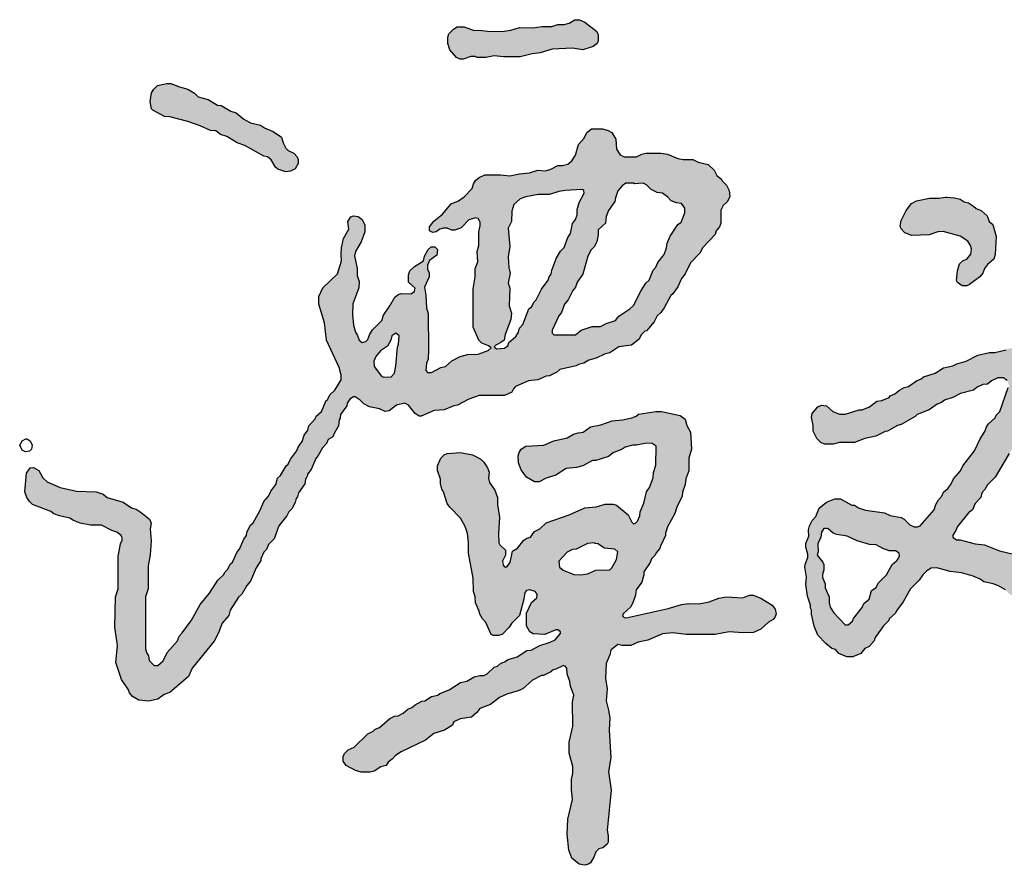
# Model space of a CAD drawing. Extents: x 427948 to 764348, y 274849 to 601549.
# Tile 8 of 212: x 509528 to 510297, y 523875 to 524536. Entities that reach past the tile are written whole.
import ezdxf

# ---------------------------------------------------------------- set-up
doc = ezdxf.new("R2010")
doc.units = 0
doc.header["$LTSCALE"] = 1000
doc.header["$MEASUREMENT"] = 0
doc.layers.get('0').update_dxf_attribs({"linetype": 'CONTINUOUS'})

# ---------------------------------------------------------------- blocks, each defined once
blk = doc.blocks.new('谭文军')
at = {"linetype": 'Continuous'}
for points in [[(1125, 2635), (1145, 2632), (1165, 2638), (1173, 2644), (1175, 2649), (1175, 2661), (1172, 2667), (1149, 2685), (1139, 2690), (1130, 2690), (1119, 2683), (1109, 2681), (1097, 2681), (1085, 2677), (1066, 2677), (1049, 2674), (1023, 2675), (1006, 2670), (993, 2668), (967, 2667), (944, 2670), (935, 2669), (916, 2676), (902, 2676), (895, 2672), (886, 2663), (884, 2656), (884, 2644), (888, 2632), (901, 2617), (908, 2614), (914, 2614), (933.8, 2620.6), (941, 2617), (958, 2617), (974, 2620), (992, 2618), (1024, 2618), (1047, 2624), (1063, 2626), (1086, 2633)], [(436, 2475), (445, 2468), (457, 2464), (477, 2452), (492, 2447), (529, 2426), (536, 2425), (543, 2419), (551, 2405), (556, 2401), (571, 2396), (580, 2397), (589, 2402), (595, 2412), (595, 2420), (593, 2425), (587, 2432), (572.8, 2438.5), (566, 2452), (563, 2463), (547, 2474), (530, 2481), (522, 2486), (503, 2491), (490, 2498), (475, 2510), (465, 2513), (446, 2524), (439, 2525), (421, 2536), (402, 2541), (395, 2548), (382, 2556), (366, 2560), (349, 2567), (341, 2567), (323, 2563), (316, 2556), (312, 2549), (309, 2532), (312, 2518), (314, 2515), (337, 2503), (347, 2502), (382, 2493), (406, 2485), (426, 2476)], [(1874.1, 2272), (1889.1, 2262), (1896.5, 2250.3), (1895.1, 2237), (1887.1, 2227), (1880.1, 2225), (1873.1, 2218), (1869.1, 2205), (1867.1, 2186), (1869.1, 2182), (1878.1, 2176), (1887.1, 2176), (1892.1, 2178), (1912.1, 2193), (1918.1, 2200), (1921.1, 2209), (1927.1, 2217), (1939.1, 2227), (1942.1, 2236), (1944.1, 2271), (1937.1, 2294), (1930.1, 2300), (1926.1, 2311), (1915.1, 2321), (1905.1, 2325), (1900.1, 2330), (1890.1, 2336), (1882.1, 2338), (1874.1, 2343), (1863.1, 2346), (1848.1, 2347), (1845.1, 2347), (1833.1, 2345), (1815.1, 2345), (1790.1, 2340), (1780.1, 2335), (1770.1, 2321), (1760.1, 2302), (1758.1, 2291), (1760.1, 2286), (1767.1, 2278), (1781.1, 2273), (1814.1, 2274), (1831.1, 2280), (1841.1, 2281)]]:
    blk.add_hatch(color=256, dxfattribs=at).paths.add_polyline_path(points)
h = blk.add_hatch(color=256, dxfattribs=at)
h.paths.add_polyline_path([(846, 2122), (843, 2133), (842, 2158), (839, 2173), (848, 2193), (848, 2201), (843.3, 2212.1), (849, 2225), (863, 2235), (864, 2246), (859, 2251), (852, 2251), (846, 2246), (839, 2233), (837, 2224), (820, 2213), (811, 2205), (808, 2197), (808, 2183), (824.2, 2168), (813, 2160), (794, 2161), (788, 2159), (782, 2154), (772, 2137), (760, 2119), (757, 2109), (739, 2091), (733, 2081), (728.9, 2068.8), (719, 2066), (713, 2071), (710, 2080), (706, 2086), (702, 2100), (700, 2120), (701, 2141), (712, 2172), (713, 2184), (709, 2196), (709, 2209), (703.3, 2237.4), (717, 2261), (724, 2280), (724, 2293), (719, 2304), (711, 2310), (702, 2311), (697, 2309), (691, 2300), (693, 2285), (683, 2267), (679, 2249), (678, 2236), (679, 2224), (671, 2199), (643, 2172), (635, 2155), (635, 2140), (646, 2104), (650, 2071), (674, 2018), (678, 2003), (678, 1994), (666, 1974), (657, 1966), (651, 1955), (649, 1954), (640, 1933), (630, 1924), (628, 1919), (616, 1905), (614, 1897), (607, 1887), (603, 1875), (596, 1865), (592, 1856), (580, 1841), (576, 1831), (572, 1828), (561, 1809), (555, 1804), (552, 1792), (542, 1779), (538, 1769), (529, 1759), (521, 1741), (508, 1718), (503, 1713), (496, 1700), (495, 1693), (490, 1686), (482, 1667), (477, 1662), (468, 1642), (464, 1638), (459, 1628), (454, 1623), (451, 1617), (440, 1607), (424, 1582), (406, 1560), (389, 1530), (371, 1505), (365, 1499), (362, 1490), (342, 1467), (334, 1451), (320.3, 1438.7), (307, 1452), (306, 1461), (300, 1470), (300, 1575), (305, 1590), (305, 1635), (309, 1656), (311, 1683), (309, 1706), (311, 1717), (308, 1725), (292, 1738), (282, 1744), (273, 1747), (257, 1758), (226, 1767), (218, 1773), (205, 1778), (167, 1779), (135, 1786), (110, 1797), (102, 1805), (94, 1819), (84, 1825), (77, 1824), (70, 1814), (67, 1778), (71, 1767), (76, 1759), (82, 1753), (117, 1740), (123, 1735), (134, 1731), (154, 1727), (161, 1722), (174, 1717), (194, 1713), (215, 1713), (235, 1703), (245, 1700), (257.3, 1689.3), (252, 1677), (247, 1653), (247, 1590), (242, 1575), (241, 1516), (246, 1481), (243, 1448), (254, 1415), (267, 1395), (269, 1389), (275, 1382), (287, 1375), (306, 1373), (324, 1377), (336, 1386), (347, 1390), (383, 1421), (390, 1437), (433, 1489), (441, 1505), (448, 1524), (461, 1539), (464, 1549), (480, 1574), (486, 1580), (496, 1597), (503, 1605), (514, 1631), (523, 1645), (523, 1648), (529, 1661), (534, 1666), (538, 1676), (549, 1687), (558, 1712), (573, 1731), (577, 1739), (583, 1745), (589, 1757), (591, 1765), (594, 1768), (596, 1776), (608, 1793), (609.6, 1807.7), (620, 1821), (629, 1842), (634, 1848), (642, 1863), (650, 1871), (653, 1879), (662, 1884), (665, 1892), (673, 1905), (674, 1917), (676, 1920), (677, 1927), (689, 1944), (690, 1949), (697.5, 1961), (705, 1961), (715, 1955), (722, 1948), (733, 1942), (752, 1938), (763, 1933), (771, 1934), (785, 1945), (801, 1949), (808, 1945), (821, 1929), (829, 1924), (833, 1924), (858, 1935), (877, 1936), (896, 1944), (903, 1945), (925, 1957), (945, 1964), (994, 1964), (1008, 1970), (1012.2, 1979.8), (1040, 1992), (1058, 1994), (1074, 2001), (1081, 2002), (1095, 2009), (1101, 2014), (1132, 2021), (1137, 2024), (1147, 2026), (1157, 2032), (1171, 2036), (1187, 2044), (1197, 2046), (1215, 2058), (1239, 2061), (1254, 2073), (1258, 2081), (1265, 2088), (1268, 2089), (1283, 2106), (1289, 2118), (1296, 2124), (1302, 2133), (1315, 2157), (1319, 2160), (1329, 2174), (1336, 2190), (1343, 2199), (1353, 2220), (1371, 2239), (1377, 2250), (1401, 2275), (1403, 2282), (1409, 2290), (1412, 2297), (1412, 2327.5), (1424, 2338), (1429, 2348), (1428, 2360), (1423, 2370), (1414, 2379), (1413, 2382), (1404, 2389), (1399, 2399), (1387, 2410), (1368, 2415), (1358, 2420), (1334, 2420), (1309, 2430), (1296, 2432), (1267, 2432), (1259, 2430), (1249, 2425), (1219.5, 2425), (1210, 2440), (1209, 2459), (1201, 2472), (1194, 2476), (1183, 2479), (1162, 2479), (1153, 2472), (1148, 2461), (1137, 2449), (1131, 2428), (1121.1, 2412.4), (1105, 2408), (1097, 2408), (1083, 2401), (1073, 2398), (1058, 2399), (1042, 2394), (1023, 2392), (1004, 2388), (986, 2390), (956, 2390), (945, 2385), (938, 2379), (934, 2373), (931, 2364), (916, 2348), (905, 2340), (891, 2334), (874, 2314), (857, 2301), (849, 2290), (849, 2282), (855, 2279), (862, 2280), (871.8, 2287), (883, 2287), (892, 2283), (898, 2283), (910, 2288), (925, 2303), (941.8, 2308.2), (948.2, 2296.9), (944, 2280), (944, 2254), (941, 2242), (942, 2222), (937, 2209), (937, 2193), (933, 2170), (933, 2096), (944, 2071), (950, 2065), (963, 2060), (968, 2056), (962, 2051), (943, 2044), (922, 2043), (908, 2039), (892, 2031), (880, 2020), (871, 2018), (853, 2008), (841.7, 2008), (843, 2026), (846, 2034), (847, 2052)])
h.paths.add_polyline_path([(790, 2079), (789, 2063), (787, 2057), (784, 2021), (781, 2007), (775, 2000), (757.6, 1998.8), (742, 2020), (741, 2030), (745, 2039), (754, 2050), (768, 2059), (774, 2071), (776, 2079), (784.6, 2084.4)], flags=16)
h.paths.add_polyline_path([(987, 2066), (993, 2071), (995, 2082), (1006, 2111), (1007, 2123), (1003, 2137), (1004, 2171), (1001, 2181), (1005, 2200), (1002, 2211), (1001, 2232), (1004, 2252), (1001, 2287), (1007, 2300), (1008, 2320), (1012, 2333), (1024, 2344), (1035, 2348), (1059, 2352), (1081, 2352), (1099, 2358), (1111, 2360), (1146.6, 2362.2), (1148, 2355), (1138, 2337), (1134, 2323), (1134, 2308), (1125, 2296), (1121, 2277), (1116, 2269), (1109, 2250), (1102, 2243), (1094, 2230), (1085, 2206), (1084, 2198), (1080, 2193), (1078, 2187), (1065, 2169), (1055, 2149), (1051, 2145), (1046, 2135), (1041, 2131), (1029, 2101), (1023, 2094), (1019.8, 2081.3), (1002, 2066), (998.4, 2055.3), (978, 2054), (973, 2059)], flags=16)
h.paths.add_polyline_path([(1086, 2090), (1099, 2118), (1104, 2124), (1110, 2140), (1117, 2149), (1126, 2167), (1131, 2173), (1134, 2183), (1145, 2198), (1155, 2233), (1161, 2245), (1167, 2251), (1172, 2261), (1175, 2274), (1175, 2284), (1189, 2297), (1190, 2310), (1195, 2321), (1207, 2339), (1208, 2346), (1213, 2359), (1221, 2369), (1228, 2374), (1244, 2374), (1245, 2373), (1264.8, 2374.2), (1277, 2362), (1289, 2356), (1299, 2355), (1309, 2348), (1316, 2340), (1326, 2336), (1336, 2335), (1342, 2326), (1342, 2317), (1335, 2299), (1329, 2294), (1314, 2272), (1308, 2258), (1307, 2249), (1302, 2236), (1290, 2221), (1286, 2212), (1281, 2206), (1273, 2187), (1267, 2181), (1258, 2167), (1243, 2138), (1236, 2131), (1215, 2117), (1208, 2109), (1190, 2103), (1179, 2097), (1163, 2097), (1142, 2090), (1131, 2081), (1086, 2081)], flags=16)
h = blk.add_hatch(color=256, dxfattribs=at)
h.paths.add_polyline_path([(1886.1, 2030), (1868.1, 2025), (1860.1, 2021), (1842.1, 2017), (1826.1, 2007), (1803.1, 2000), (1799.1, 1996), (1790.1, 1992), (1774.1, 1981), (1766.1, 1979), (1757.1, 1974), (1748.1, 1967), (1739.1, 1963), (1737.1, 1960), (1723.1, 1954), (1713.1, 1953), (1699.1, 1942), (1685.1, 1936), (1679.1, 1936), (1652.1, 1928), (1641.1, 1928), (1628.1, 1933), (1616.1, 1944), (1606.1, 1945), (1599.1, 1942), (1588.1, 1929), (1587.1, 1922), (1590.1, 1906), (1590.1, 1895), (1597.1, 1881), (1605.1, 1873), (1612.1, 1870), (1629.1, 1870), (1641.1, 1873), (1670.1, 1873), (1690.1, 1881), (1711.1, 1885), (1729.1, 1894), (1734.1, 1895), (1753.1, 1906), (1760.1, 1908), (1787.1, 1923), (1791.1, 1927), (1814.1, 1936), (1830.1, 1947), (1838.1, 1950), (1844.1, 1955), (1860.1, 1960), (1875.1, 1968), (1900.1, 1974), (1907.1, 1980), (1918.1, 1985), (1927.1, 1986), (1935.1, 1992), (1947.1, 1998), (1963.1, 1998), (1968.8, 1983.8), (1951.1, 1933), (1944.1, 1926), (1942.1, 1921), (1929.1, 1909), (1925.1, 1903), (1922.1, 1894), (1913.1, 1880), (1902.1, 1857), (1879.1, 1828), (1875.1, 1818), (1861.1, 1803), (1854.1, 1787.4), (1842.1, 1777), (1839.1, 1769), (1832.1, 1762), (1827.1, 1753), (1824.1, 1743), (1795.4, 1710), (1781.1, 1710), (1766.1, 1725), (1760.1, 1728), (1739.1, 1732), (1728.1, 1737), (1691.1, 1742), (1678.1, 1747), (1670.1, 1752), (1665.1, 1752), (1643.1, 1764), (1632.1, 1764), (1616.1, 1758), (1602.1, 1746), (1595.1, 1730), (1588.1, 1722), (1583.1, 1712), (1581.1, 1704), (1582.1, 1692), (1576.1, 1678), (1576.1, 1671), (1581.2, 1653.4), (1575.1, 1639), (1574.1, 1632), (1577.1, 1613), (1576.1, 1599), (1579.1, 1576), (1585.1, 1559), (1585.1, 1553), (1587.1, 1549), (1587.1, 1541), (1592.1, 1518), (1599.1, 1501), (1615.1, 1484), (1626.1, 1475), (1633.1, 1473), (1640.1, 1465), (1655.1, 1459), (1667.1, 1459), (1682.1, 1465), (1690.1, 1475), (1698.1, 1479), (1708.1, 1490), (1710.1, 1496), (1726.1, 1519), (1736.1, 1529), (1737.1, 1532), (1749.1, 1543), (1751.1, 1548), (1764.1, 1565), (1778.1, 1590), (1795.1, 1607), (1802.1, 1617), (1810.1, 1625), (1818.1, 1630), (1829.1, 1631), (1855.1, 1624), (1877.1, 1621), (1899.1, 1615), (1913.1, 1609), (1920.1, 1604), (1943, 1598.9), (1962.1, 1588), (1971.1, 1579), (1992.1, 1569), (2005.1, 1568), (2017.1, 1570), (2030.1, 1566), (2059.1, 1561), (2078.1, 1560), (2094.1, 1557), (2121.1, 1557), (2128.1, 1555), (2169.1, 1560), (2192.1, 1566), (2202.6, 1573), (2218.1, 1573), (2226.1, 1578), (2232.1, 1584), (2249.1, 1589), (2269.1, 1592), (2285.1, 1601), (2294.1, 1603), (2311.1, 1614), (2322.1, 1618), (2347.1, 1639), (2354.1, 1652), (2353.1, 1663), (2343.1, 1672), (2334.1, 1673), (2329.1, 1671), (2320.1, 1663), (2311.1, 1662), (2301.1, 1657), (2279.1, 1642), (2259.1, 1638), (2244.1, 1633), (2234.1, 1633), (2217.1, 1623), (2207.1, 1624), (2170.1, 1620), (2123.1, 1619), (2064.1, 1627), (2041.1, 1638), (2033.1, 1639), (2018.1, 1645), (1999.1, 1647), (1983.1, 1653), (1977.1, 1657), (1950.1, 1664), (1921.1, 1675), (1903.1, 1677), (1874.1, 1685), (1867.1, 1685), (1858.3, 1691.3), (1866.1, 1703), (1869.1, 1711), (1890.1, 1737), (1898.1, 1743), (1903.1, 1755), (1914.1, 1767), (1916.1, 1776), (1922.1, 1782), (1927.1, 1791), (1942.1, 1806), (1969.1, 1852), (1989.1, 1880), (1994.1, 1891), (2008.1, 1906), (2014.1, 1920), (2015.1, 1926), (2022.1, 1937), (2029.1, 1958), (2038.1, 1973), (2040.1, 1982), (2041.1, 2006), (2048.1, 2031), (2045.1, 2044), (2039.1, 2051), (2032.1, 2055), (2000.1, 2058), (1987.1, 2058), (1970.1, 2055), (1963.1, 2052), (1941.1, 2047), (1931.1, 2047), (1908.1, 2042)])
h.paths.add_polyline_path([(1749.1, 1664), (1758.5, 1657.3), (1754.3, 1646.9), (1743.1, 1637), (1732.1, 1617), (1716.1, 1601), (1712.1, 1593), (1703.1, 1587), (1698.1, 1570), (1688.1, 1562), (1685.1, 1554), (1668.1, 1533), (1666.1, 1528), (1654.9, 1518.1), (1630.1, 1544), (1621.1, 1558.1), (1621.1, 1575), (1613.1, 1592), (1613.1, 1600), (1607, 1614.7), (1611.1, 1627), (1611.1, 1637), (1609.1, 1642), (1598.1, 1655), (1600.1, 1662), (1599.1, 1677), (1605.1, 1690), (1606.1, 1700), (1614.1, 1711.1), (1619.1, 1706), (1629.1, 1698), (1636.1, 1695), (1656.1, 1692), (1675.1, 1683), (1699.1, 1676), (1712.1, 1675), (1725.1, 1668), (1737.1, 1664)], flags=16)
h = blk.add_hatch(color=256, dxfattribs=at)
h.paths.add_polyline_path([(1133, 1825), (1145, 1828), (1164, 1838), (1170, 1838), (1195, 1846), (1204, 1853), (1221, 1860), (1227, 1864), (1242, 1868), (1249, 1868), (1268, 1872), (1279, 1871), (1287, 1866), (1286, 1829), (1282, 1815), (1281, 1805), (1274, 1786), (1268, 1778), (1263, 1756), (1256, 1739), (1255, 1731), (1249.7, 1717.7), (1241.7, 1715.7), (1233, 1733), (1210, 1752), (1204, 1754), (1188, 1754), (1171, 1749), (1149, 1747), (1119, 1733), (1074, 1718), (1062, 1706), (1052, 1701), (1044, 1690), (1037, 1688), (1031, 1684), (1019, 1669), (1009, 1663), (1005, 1641), (996.1, 1630.9), (987.5, 1639.5), (996, 1655), (996, 1665), (983.1, 1676.7), (982, 1697), (984, 1729), (980, 1753), (980, 1767), (975, 1781), (962.6, 1799.6), (964, 1816), (961, 1824), (954, 1835), (948, 1841), (932, 1849), (909, 1854), (883, 1852), (877, 1849), (871, 1843), (864, 1828), (864, 1819), (870, 1802), (870, 1794), (873, 1783), (876, 1778), (883, 1755), (888, 1748), (909, 1727), (918, 1711), (922, 1697), (924, 1680), (924, 1659), (933, 1611), (934, 1585), (937, 1575), (938, 1563), (945, 1547), (946, 1541), (951, 1532), (958, 1525), (968, 1502), (972, 1500), (982, 1500), (989, 1502), (1003, 1516), (1007, 1523), (1023, 1539), (1031, 1570), (1033.6, 1586.7), (1043, 1588), (1057.5, 1583.6), (1056, 1573), (1046, 1564), (1036, 1543), (1036, 1519), (1043, 1507), (1049, 1503), (1072, 1502), (1095.6, 1512.1), (1103.5, 1505.8), (1092, 1492), (1082, 1487), (1062, 1481), (1045, 1472), (1037, 1471), (1018, 1459), (1001, 1454), (994, 1449), (986, 1446), (980, 1441), (974, 1439), (956.8, 1423), (946, 1423), (935, 1420), (921, 1412), (909, 1409), (887, 1395), (869, 1388), (865, 1385), (853, 1382), (840, 1374), (834, 1373), (821, 1366), (815, 1361), (807, 1358), (798, 1350), (788, 1345), (781, 1344), (772, 1340), (752, 1322), (744, 1319), (740, 1315), (730, 1310), (703, 1284), (692, 1279), (685, 1273), (682, 1267), (682, 1257), (688, 1249), (706, 1239), (717, 1236), (734, 1236), (742, 1238), (755, 1246), (765, 1249), (769, 1255), (777, 1261), (783, 1268), (794, 1275), (841, 1298), (857, 1311), (878, 1317), (893, 1327), (896, 1333), (908, 1339), (930, 1342), (940, 1351), (946, 1359), (967, 1367), (984, 1380), (998, 1387), (1020, 1393), (1029, 1397), (1048, 1414), (1065, 1423), (1069, 1423), (1083, 1430), (1086, 1433), (1093, 1435), (1109.7, 1442.8), (1114, 1437), (1115, 1426), (1120, 1411), (1121, 1402), (1128, 1385), (1125, 1372), (1126, 1325), (1119, 1294), (1119, 1273), (1126, 1247), (1126, 1234), (1123, 1222), (1123, 1202), (1125, 1183), (1116, 1145), (1115, 1116), (1118, 1085), (1124, 1070), (1138, 1058), (1149, 1056), (1156, 1058), (1160, 1061), (1167, 1073), (1171.6, 1086.9), (1184, 1090), (1192, 1097), (1194, 1101), (1194, 1113), (1192, 1124), (1200, 1201), (1195, 1237), (1199, 1264), (1196, 1317), (1197, 1341), (1195, 1356), (1190, 1374), (1192, 1397), (1189, 1417), (1190, 1446), (1197, 1463), (1199, 1472), (1213, 1483), (1221, 1481), (1238, 1481), (1252, 1487), (1271, 1491), (1299, 1503), (1319, 1505), (1345, 1502), (1401, 1502), (1428, 1507), (1455, 1505), (1475, 1506), (1489, 1512), (1504, 1526), (1513, 1531), (1517, 1536), (1519, 1542), (1517, 1551), (1511, 1559), (1489, 1572), (1474, 1578), (1467, 1578), (1454, 1573), (1422, 1575), (1408, 1572), (1389, 1565), (1369, 1561), (1350, 1562), (1336, 1560), (1310, 1552), (1226.5, 1533.5), (1220.4, 1539.6), (1237, 1555), (1242, 1563), (1247, 1578), (1248, 1588), (1259, 1603), (1263, 1617), (1263, 1623), (1275, 1641), (1278, 1648), (1285, 1655), (1287, 1660), (1294, 1668), (1295, 1673), (1305, 1693), (1305, 1698), (1309, 1710), (1323, 1736), (1327, 1748), (1337, 1769), (1338, 1777), (1343, 1792), (1344, 1803), (1350, 1818), (1350, 1843), (1355, 1860), (1353, 1893), (1346, 1906), (1343, 1918), (1333, 1925), (1297, 1933), (1286, 1933), (1253, 1928), (1248, 1924), (1240, 1921), (1222, 1917), (1202, 1915), (1180, 1907), (1160, 1903), (1146, 1893), (1136, 1892), (1127, 1889), (1115, 1882), (1089, 1876), (1070, 1868), (1035, 1866), (1026, 1860), (1022, 1854), (1020, 1847), (1021, 1834), (1026, 1820), (1036, 1806), (1052, 1797), (1061, 1797), (1074, 1804), (1093, 1810), (1113, 1823)])
h.paths.add_polyline_path([(1154, 1678), (1170.5, 1679.2), (1187, 1669), (1207, 1667), (1213, 1662), (1210, 1647), (1198.8, 1627.1), (1170, 1626), (1154, 1619), (1141, 1617), (1128, 1618), (1107, 1626), (1100, 1632), (1099, 1644), (1115, 1661), (1125, 1666), (1132, 1667)], flags=16)
for points in [[(1130, 2690), (1139, 2690), (1149, 2685), (1172, 2667), (1175, 2661), (1175, 2649), (1173, 2644), (1165, 2638), (1145, 2632), (1125, 2635), (1086, 2633), (1063, 2626), (1047, 2624), (1024, 2618), (992, 2618), (974, 2620), (958, 2617), (941, 2617), (937, 2619), (929, 2619), (914, 2614), (908, 2614), (901, 2617), (888, 2632), (884, 2644), (884, 2656), (886, 2663), (895, 2672), (902, 2676), (916, 2676), (935, 2669), (944, 2670), (967, 2667), (993, 2668), (1006, 2670), (1023, 2675), (1049, 2674), (1066, 2677), (1085, 2677), (1097, 2681), (1109, 2681), (1119, 2683), (1130, 2690)], [(341, 2567), (349, 2567), (366, 2560), (382, 2556), (395, 2548), (402, 2541), (421, 2536), (439, 2525), (446, 2524), (465, 2513), (475, 2510), (490, 2498), (503, 2491), (522, 2486), (530, 2481), (547, 2474), (563, 2463), (566, 2452), (571, 2442), (576, 2437), (587, 2432), (593, 2425), (595, 2420), (595, 2412), (589, 2402), (580, 2397), (571, 2396), (556, 2401), (551, 2405), (543, 2419), (536, 2425), (529, 2426), (492, 2447), (477, 2452), (457, 2464), (445, 2468), (436, 2475), (426, 2476), (406, 2485), (382, 2493), (347, 2502), (337, 2503), (314, 2515), (312, 2518), (309, 2532), (312, 2549), (316, 2556), (323, 2563), (341, 2567)], [(1162, 2479), (1183, 2479), (1194, 2476), (1201, 2472), (1209, 2459), (1210, 2440), (1217, 2429), (1225, 2425), (1249, 2425), (1259, 2430), (1267, 2432), (1296, 2432), (1309, 2430), (1329, 2422), (1339, 2420), (1358, 2420), (1368, 2415), (1387, 2410), (1399, 2399), (1404, 2389), (1413, 2382), (1414, 2379), (1423, 2370), (1428, 2360), (1429, 2348), (1424, 2338), (1416, 2331), (1412, 2322), (1412, 2297), (1409, 2290), (1403, 2282), (1401, 2275), (1377, 2250), (1371, 2239), (1353, 2220), (1343, 2199), (1336, 2190), (1329, 2174), (1319, 2160), (1315, 2157), (1302, 2133), (1296, 2124), (1289, 2118), (1283, 2106), (1268, 2089), (1265, 2088), (1258, 2081), (1254, 2073), (1239, 2061), (1215, 2058), (1197, 2046), (1187, 2044), (1171, 2036), (1157, 2032), (1147, 2026), (1137, 2024), (1132, 2021), (1101, 2014), (1095, 2009), (1081, 2002), (1074, 2001), (1058, 1994), (1040, 1992), (1015, 1981), (1011, 1977), (1008, 1970), (994, 1964), (945, 1964), (925, 1957), (903, 1945), (896, 1944), (877, 1936), (858, 1935), (833, 1924), (829, 1924), (821, 1929), (808, 1945), (801, 1949), (785, 1945), (771, 1934), (763, 1933), (752, 1938), (733, 1942), (722, 1948), (715, 1955), (705, 1961), (702, 1961), (695, 1957), (690, 1949), (689, 1944), (677, 1927), (676, 1920), (674, 1917), (673, 1905), (665, 1892), (662, 1884), (653, 1879), (650, 1871), (642, 1863), (634, 1848), (629, 1842), (620, 1821), (613, 1812), (613, 1809), (609, 1802), (608, 1793), (596, 1776), (594, 1768), (591, 1765), (589, 1757), (583, 1745), (577, 1739), (573, 1731), (558, 1712), (549, 1687), (538, 1676), (534, 1666), (529, 1661), (523, 1648), (523, 1645), (514, 1631), (503, 1605), (496, 1597), (486, 1580), (480, 1574), (464, 1549), (461, 1539), (448, 1524), (441, 1505), (433, 1489), (390, 1437), (383, 1421), (347, 1390), (336, 1386), (324, 1377), (306, 1373), (287, 1375), (275, 1382), (269, 1389), (267, 1395), (254, 1415), (243, 1448), (246, 1481), (241, 1516), (242, 1575), (247, 1590), (247, 1653), (252, 1677), (255, 1684), (255, 1689), (253, 1693), (245, 1700), (235, 1703), (215, 1713), (194, 1713), (174, 1717), (161, 1722), (154, 1727), (134, 1731), (123, 1735), (117, 1740), (82, 1753), (76, 1759), (71, 1767), (67, 1778), (70, 1814), (77, 1824), (84, 1825), (94, 1819), (102, 1805), (110, 1797), (135, 1786), (167, 1779), (205, 1778), (218, 1773), (226, 1767), (257, 1758), (273, 1747), (282, 1744), (292, 1738), (308, 1725), (311, 1717), (309, 1706), (311, 1683), (309, 1656), (305, 1635), (305, 1590), (300, 1575), (300, 1474), (302, 1467), (306, 1461), (307, 1452), (317, 1442), (324, 1442), (334, 1451), (342, 1467), (362, 1490), (365, 1499), (371, 1505), (389, 1530), (406, 1560), (424, 1582), (440, 1607), (451, 1617), (454, 1623), (459, 1628), (464, 1638), (468, 1642), (477, 1662), (482, 1667), (490, 1686), (495, 1693), (496, 1700), (503, 1713), (508, 1718), (521, 1741), (529, 1759), (538, 1769), (542, 1779), (552, 1792), (555, 1804), (561, 1809), (572, 1828), (576, 1831), (580, 1841), (592, 1856), (596, 1865), (603, 1875), (607, 1887), (614, 1897), (616, 1905), (628, 1919), (630, 1924), (640, 1933), (649, 1954), (651, 1955), (657, 1966), (666, 1974), (678, 1994), (678, 2003), (674, 2018), (650, 2071), (646, 2104), (635, 2140), (635, 2155), (643, 2172), (671, 2199), (679, 2224), (678, 2236), (679, 2249), (683, 2267), (693, 2285), (691, 2300), (697, 2309), (702, 2311), (711, 2310), (719, 2304), (724, 2293), (724, 2280), (717, 2261), (706, 2242), (704, 2234), (709, 2209), (709, 2196), (713, 2184), (712, 2172), (701, 2141), (700, 2120), (702, 2100), (706, 2086), (710, 2080), (713, 2071), (719, 2066), (726, 2068), (730, 2072), (733, 2081), (739, 2091), (757, 2109), (760, 2119), (772, 2137), (782, 2154), (788, 2159), (794, 2161), (813, 2160), (820, 2165), (821, 2171), (808, 2183), (808, 2197), (811, 2205), (820, 2213), (837, 2224), (839, 2233), (846, 2246), (852, 2251), (859, 2251), (864, 2246), (863, 2235), (849, 2225), (845, 2216), (845, 2208), (848, 2201), (848, 2193), (839, 2173), (842, 2158), (843, 2133), (846, 2122), (847, 2052), (846, 2034), (843, 2026), (842, 2012), (845, 2008), (853, 2008), (871, 2018), (880, 2020), (892, 2031), (908, 2039), (922, 2043), (943, 2044), (962, 2051), (968, 2056), (963, 2060), (950, 2065), (944, 2071), (933, 2096), (933, 2170), (937, 2193), (937, 2209), (942, 2222), (941, 2242), (944, 2254), (944, 2280), (947, 2292), (947, 2299), (943, 2306), (938, 2307), (925, 2303), (910, 2288), (898, 2283), (892, 2283), (883, 2287), (876, 2287), (869, 2285), (862, 2280), (855, 2279), (849, 2282), (849, 2290), (857, 2301), (874, 2314), (891, 2334), (905, 2340), (916, 2348), (931, 2364), (934, 2373), (938, 2379), (945, 2385), (956, 2390), (986, 2390), (1004, 2388), (1023, 2392), (1042, 2394), (1058, 2399), (1073, 2398), (1083, 2401), (1097, 2408), (1105, 2408), (1116, 2411), (1124, 2417), (1131, 2428), (1137, 2449), (1148, 2461), (1153, 2472), (1162, 2479)], [(1145, 2361), (1144, 2362), (1111, 2360), (1099, 2358), (1081, 2352), (1059, 2352), (1035, 2348), (1024, 2344), (1012, 2333), (1008, 2320), (1007, 2300), (1001, 2287), (1004, 2252), (1001, 2232), (1002, 2211), (1005, 2200), (1001, 2181), (1004, 2171), (1003, 2137), (1007, 2123), (1006, 2111), (995, 2082), (993, 2071), (987, 2066), (977, 2061), (974, 2058), (978, 2054), (994, 2055), (1000, 2060), (1002, 2066), (1016, 2078), (1021, 2086), (1023, 2094), (1029, 2101), (1041, 2131), (1046, 2135), (1051, 2145), (1055, 2149), (1065, 2169), (1078, 2187), (1080, 2193), (1084, 2198), (1085, 2206), (1094, 2230), (1102, 2243), (1109, 2250), (1116, 2269), (1121, 2277), (1125, 2296), (1131, 2304), (1134, 2313), (1134, 2323), (1138, 2337), (1148, 2355), (1147, 2360), (1145, 2361)], [(1245, 2373), (1244, 2374), (1228, 2374), (1221, 2369), (1213, 2359), (1208, 2346), (1207, 2339), (1195, 2321), (1190, 2310), (1189, 2297), (1175, 2284), (1175, 2274), (1172, 2261), (1167, 2251), (1161, 2245), (1155, 2233), (1145, 2198), (1134, 2183), (1131, 2173), (1126, 2167), (1117, 2149), (1110, 2140), (1104, 2124), (1099, 2118), (1086, 2090), (1086, 2084), (1089, 2081), (1131, 2081), (1142, 2090), (1163, 2097), (1179, 2097), (1190, 2103), (1208, 2109), (1215, 2117), (1236, 2131), (1243, 2138), (1258, 2167), (1267, 2181), (1273, 2187), (1281, 2206), (1286, 2212), (1290, 2221), (1302, 2236), (1307, 2249), (1308, 2258), (1314, 2272), (1329, 2294), (1335, 2299), (1342, 2317), (1342, 2326), (1336, 2335), (1326, 2336), (1316, 2340), (1309, 2348), (1299, 2355), (1289, 2356), (1277, 2362), (1268, 2371), (1262, 2374), (1245, 2373)], [(1845.1, 2347), (1848.1, 2347), (1863.1, 2346), (1874.1, 2343), (1882.1, 2338), (1890.1, 2336), (1900.1, 2330), (1905.1, 2325), (1915.1, 2321), (1926.1, 2311), (1930.1, 2300), (1937.1, 2294), (1944.1, 2271), (1942.1, 2236), (1939.1, 2227), (1927.1, 2217), (1921.1, 2209), (1918.1, 2200), (1912.1, 2193), (1892.1, 2178), (1887.1, 2176), (1878.1, 2176), (1869.1, 2182), (1867.1, 2186), (1869.1, 2205), (1873.1, 2218), (1880.1, 2225), (1887.1, 2227), (1895.1, 2237), (1896.1, 2247), (1894.1, 2254), (1889.1, 2262), (1874.1, 2272), (1841.1, 2281), (1831.1, 2280), (1814.1, 2274), (1781.1, 2273), (1767.1, 2278), (1760.1, 2286), (1758.1, 2291), (1760.1, 2302), (1770.1, 2321), (1780.1, 2335), (1790.1, 2340), (1815.1, 2345), (1833.1, 2345), (1845.1, 2347)], [(786, 2083), (784, 2084), (776, 2079), (774, 2071), (768, 2059), (754, 2050), (745, 2039), (741, 2030), (742, 2020), (756, 2001), (760, 1999), (775, 2000), (781, 2007), (784, 2021), (787, 2057), (789, 2063), (790, 2079), (786, 2083)], [(1969.1, 1852), (1942.1, 1806), (1927.1, 1791), (1922.1, 1782), (1916.1, 1776), (1914.1, 1767), (1903.1, 1755), (1898.1, 1743), (1890.1, 1737), (1869.1, 1711), (1866.1, 1703), (1860.1, 1694), (1860.1, 1690), (1867.1, 1685), (1874.1, 1685), (1903.1, 1677), (1921.1, 1675), (1950.1, 1664), (1977.1, 1657)], [(1962.1, 1588), (1948.1, 1596), (1938.1, 1600), (1920.1, 1604), (1913.1, 1609), (1899.1, 1615), (1877.1, 1621), (1855.1, 1624), (1829.1, 1631), (1818.1, 1630), (1810.1, 1625), (1802.1, 1617), (1795.1, 1607), (1778.1, 1590), (1764.1, 1565), (1751.1, 1548), (1749.1, 1543), (1737.1, 1532), (1736.1, 1529), (1726.1, 1519), (1710.1, 1496), (1708.1, 1490), (1698.1, 1479), (1690.1, 1475), (1682.1, 1465), (1667.1, 1459), (1655.1, 1459), (1640.1, 1465), (1633.1, 1473), (1626.1, 1475), (1615.1, 1484), (1599.1, 1501), (1592.1, 1518), (1587.1, 1541), (1587.1, 1549), (1585.1, 1553), (1585.1, 1559), (1579.1, 1576), (1576.1, 1599), (1577.1, 1613), (1574.1, 1632), (1575.1, 1639), (1580.1, 1651), (1580.1, 1657), (1576.1, 1671), (1576.1, 1678), (1582.1, 1692), (1581.1, 1704), (1583.1, 1712), (1588.1, 1722), (1595.1, 1730), (1602.1, 1746), (1616.1, 1758), (1632.1, 1764), (1643.1, 1764), (1665.1, 1752), (1670.1, 1752), (1678.1, 1747), (1691.1, 1742), (1728.1, 1737), (1739.1, 1732), (1760.1, 1728), (1766.1, 1725), (1777.1, 1714), (1785.1, 1710), (1792.1, 1710), (1797.1, 1712), (1824.1, 1743), (1827.1, 1753), (1832.1, 1762), (1839.1, 1769), (1842.1, 1777), (1850.1, 1784), (1856.1, 1792), (1861.1, 1803), (1875.1, 1818), (1879.1, 1828), (1902.1, 1857), (1913.1, 1880), (1922.1, 1894), (1925.1, 1903), (1929.1, 1909), (1942.1, 1921), (1944.1, 1926), (1951.1, 1933), (1967.1, 1979)], [(1965.1, 1993), (1958.1, 1998), (1947.1, 1998), (1935.1, 1992), (1927.1, 1986), (1918.1, 1985), (1907.1, 1980), (1900.1, 1974), (1875.1, 1968), (1860.1, 1960), (1844.1, 1955), (1838.1, 1950), (1830.1, 1947), (1814.1, 1936), (1791.1, 1927), (1787.1, 1923), (1760.1, 1908), (1753.1, 1906), (1734.1, 1895), (1729.1, 1894), (1711.1, 1885), (1690.1, 1881), (1670.1, 1873), (1641.1, 1873), (1629.1, 1870), (1612.1, 1870), (1605.1, 1873), (1597.1, 1881), (1590.1, 1895), (1590.1, 1906), (1587.1, 1922), (1588.1, 1929), (1599.1, 1942), (1606.1, 1945), (1616.1, 1944), (1628.1, 1933), (1641.1, 1928), (1652.1, 1928), (1679.1, 1936), (1685.1, 1936), (1699.1, 1942), (1713.1, 1953), (1723.1, 1954), (1737.1, 1960), (1739.1, 1963), (1748.1, 1967), (1757.1, 1974), (1766.1, 1979), (1774.1, 1981), (1790.1, 1992), (1799.1, 1996), (1803.1, 2000), (1826.1, 2007), (1842.1, 2017), (1860.1, 2021), (1868.1, 2025), (1886.1, 2030), (1908.1, 2042), (1931.1, 2047), (1941.1, 2047), (1963.1, 2052)], [(1286, 1933), (1297, 1933), (1333, 1925), (1343, 1918), (1346, 1906), (1353, 1893), (1355, 1860), (1350, 1843), (1350, 1818), (1344, 1803), (1343, 1792), (1338, 1777), (1337, 1769), (1327, 1748), (1323, 1736), (1309, 1710), (1305, 1698), (1305, 1693), (1295, 1673), (1294, 1668), (1287, 1660), (1285, 1655), (1278, 1648), (1275, 1641), (1263, 1623), (1263, 1617), (1259, 1603), (1248, 1588), (1247, 1578), (1242, 1563), (1237, 1555), (1223, 1542), (1222, 1538), (1225, 1535), (1229, 1534), (1310, 1552), (1336, 1560), (1350, 1562), (1369, 1561), (1389, 1565), (1408, 1572), (1422, 1575), (1454, 1573), (1467, 1578), (1474, 1578), (1489, 1572), (1511, 1559), (1517, 1551), (1519, 1542), (1517, 1536), (1513, 1531), (1504, 1526), (1489, 1512), (1475, 1506), (1455, 1505), (1428, 1507), (1401, 1502), (1345, 1502), (1319, 1505), (1299, 1503), (1271, 1491), (1252, 1487), (1238, 1481), (1221, 1481), (1213, 1483), (1199, 1472), (1197, 1463), (1190, 1446), (1189, 1417), (1192, 1397), (1190, 1374), (1195, 1356), (1197, 1341), (1196, 1317), (1199, 1264), (1195, 1237), (1200, 1201), (1192, 1124), (1194, 1113), (1194, 1101), (1192, 1097), (1184, 1090), (1176, 1088), (1170, 1082), (1167, 1073), (1160, 1061), (1156, 1058), (1149, 1056), (1138, 1058), (1124, 1070), (1118, 1085), (1115, 1116), (1116, 1145), (1125, 1183), (1123, 1202), (1123, 1222), (1126, 1234), (1126, 1247), (1119, 1273), (1119, 1294), (1126, 1325), (1125, 1372), (1128, 1385), (1121, 1402), (1120, 1411), (1115, 1426), (1114, 1437), (1111, 1441), (1108, 1442), (1093, 1435), (1086, 1433), (1083, 1430), (1069, 1423), (1065, 1423), (1048, 1414), (1029, 1397), (1020, 1393), (998, 1387), (984, 1380), (967, 1367), (946, 1359), (940, 1351), (930, 1342), (908, 1339), (896, 1333), (893, 1327), (878, 1317), (857, 1311), (841, 1298), (794, 1275), (783, 1268), (777, 1261), (769, 1255), (765, 1249), (755, 1246), (742, 1238), (734, 1236), (717, 1236), (706, 1239), (688, 1249), (682, 1257), (682, 1267), (685, 1273), (692, 1279), (703, 1284), (730, 1310), (740, 1315), (744, 1319), (752, 1322), (772, 1340), (781, 1344), (788, 1345), (798, 1350), (807, 1358), (815, 1361), (821, 1366), (834, 1373), (840, 1374), (853, 1382), (865, 1385), (869, 1388), (887, 1395), (909, 1409), (921, 1412), (935, 1420), (946, 1423), (954, 1423), (960, 1426), (974, 1439), (980, 1441), (986, 1446), (994, 1449), (1001, 1454), (1018, 1459), (1037, 1471), (1045, 1472), (1062, 1481), (1082, 1487), (1092, 1492), (1102, 1504), (1102, 1507), (1097, 1511), (1093, 1511), (1072, 1502), (1049, 1503), (1043, 1507), (1036, 1519), (1036, 1543), (1046, 1564), (1056, 1573), (1057, 1580), (1053, 1585), (1043, 1588), (1036, 1587), (1033, 1583), (1031, 1570), (1023, 1539), (1007, 1523), (1003, 1516), (989, 1502), (982, 1500), (972, 1500), (968, 1502), (958, 1525), (951, 1532), (946, 1541), (945, 1547), (938, 1563), (937, 1575), (934, 1585), (933, 1611), (924, 1659), (924, 1680), (922, 1697), (918, 1711), (909, 1727), (888, 1748), (883, 1755), (876, 1778), (873, 1783), (870, 1794), (870, 1802), (864, 1819), (864, 1828), (871, 1843), (877, 1849), (883, 1852), (909, 1854), (932, 1849), (948, 1841), (954, 1835), (961, 1824), (964, 1816), (963, 1804), (965, 1796), (975, 1781), (980, 1767), (980, 1753), (984, 1729), (982, 1697), (983, 1679), (985, 1675), (996, 1665), (996, 1655), (990, 1644), (991, 1636), (994, 1633), (998, 1633), (1005, 1641), (1009, 1663), (1019, 1669), (1031, 1684), (1037, 1688), (1044, 1690), (1052, 1701), (1062, 1706), (1074, 1718), (1119, 1733), (1149, 1747), (1171, 1749), (1188, 1754), (1204, 1754), (1210, 1752), (1233, 1733), (1240, 1719), (1243, 1716), (1247, 1717), (1251, 1721), (1255, 1731), (1256, 1739), (1263, 1756), (1268, 1778), (1274, 1786), (1281, 1805), (1282, 1815), (1286, 1829), (1287, 1866), (1279, 1871), (1268, 1872), (1249, 1868), (1242, 1868), (1227, 1864), (1221, 1860), (1204, 1853), (1195, 1846), (1170, 1838), (1164, 1838), (1145, 1828), (1133, 1825), (1113, 1823), (1093, 1810), (1074, 1804), (1061, 1797), (1052, 1797), (1036, 1806), (1026, 1820), (1021, 1834), (1020, 1847), (1022, 1854), (1026, 1860), (1035, 1866), (1070, 1868), (1089, 1876), (1115, 1882), (1127, 1889), (1136, 1892), (1146, 1893), (1160, 1903), (1180, 1907), (1202, 1915), (1222, 1917), (1240, 1921), (1248, 1924), (1253, 1928), (1286, 1933)], [(69, 1880), (71, 1880), (77, 1876), (81, 1868), (80, 1860), (76, 1856), (68, 1855), (62, 1858), (57, 1868), (62, 1876), (69, 1880)], [(1619.1, 1706), (1618.1, 1707), (1611.1, 1707), (1606.1, 1700), (1605.1, 1690), (1599.1, 1677), (1600.1, 1662), (1598.1, 1655), (1609.1, 1642), (1611.1, 1637), (1611.1, 1627), (1608.1, 1618), (1608.1, 1612), (1613.1, 1600), (1613.1, 1592), (1621.1, 1575), (1621.1, 1563), (1623.1, 1555), (1630.1, 1544), (1652.1, 1521), (1658.1, 1521), (1666.1, 1528), (1668.1, 1533), (1685.1, 1554), (1688.1, 1562), (1698.1, 1570), (1703.1, 1587), (1712.1, 1593), (1716.1, 1601), (1732.1, 1617), (1743.1, 1637), (1752.1, 1645), (1755.1, 1649), (1757.1, 1654), (1756.1, 1659), (1749.1, 1664), (1737.1, 1664), (1725.1, 1668), (1712.1, 1675), (1699.1, 1676), (1675.1, 1683), (1656.1, 1692), (1636.1, 1695), (1629.1, 1698), (1619.1, 1706)], [(1169, 1678), (1168, 1679), (1154, 1678), (1132, 1667), (1125, 1666), (1115, 1661), (1099, 1644), (1100, 1632), (1107, 1626), (1128, 1618), (1141, 1617), (1154, 1619), (1170, 1626), (1197, 1627), (1201, 1631), (1210, 1647), (1213, 1662), (1207, 1667), (1187, 1669), (1174, 1677), (1169, 1678)]]:
    blk.add_lwpolyline(points, dxfattribs=at)
blk = doc.blocks.new('24')
at = {"linetype": 'Continuous', "xscale": 0.4043519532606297, "yscale": 0.4043519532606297, "zscale": 0.4043519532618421}
blk.add_blockref('谭文军', (-1112431.83, 155317.9), dxfattribs=at)

msp = doc.modelspace()

# ---------------------------------------------------------------- block references
msp.add_blockref('24', (1621936.93, 368130.48))

doc.saveas('drawing.dxf')
